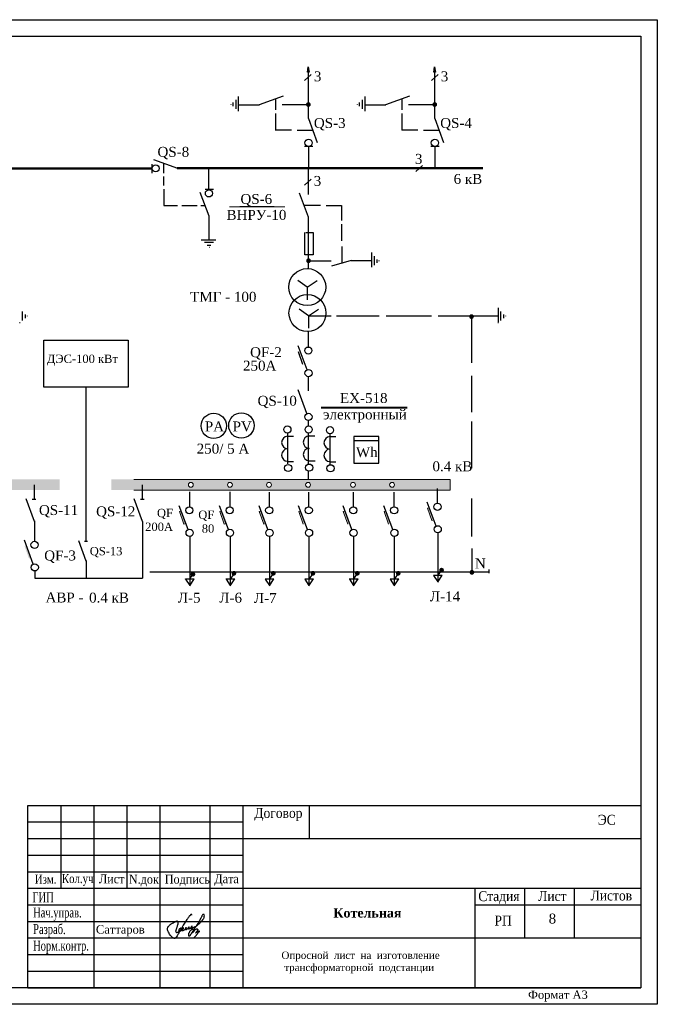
# Model space of a CAD drawing. Extents: x 352696 to 405256, y 4162769 to 4241487.
# Tile 2 of 148: x 404364 to 404557, y 4237698 to 4237995. Entities that reach past the tile are written whole.
import ezdxf

# ---------------------------------------------------------------- set-up
doc = ezdxf.new("R2010")
doc.units = 0
doc.header["$LTSCALE"] = 0.5
doc.header["$MEASUREMENT"] = 0
doc.layers.add('0 @ 1', color=7, linetype='Continuous')
doc.layers.add('Прект', color=7, linetype='Continuous', true_color=0x000000)
for name, color, linetype, lineweight in [('РАЗМЕРЫ ВНУТР', 7, 'Continuous', 25), ('РАЗМЕРЫ ВНУТР @ 1', 7, 'Continuous', 25), ('Свет', 1, 'Continuous', 70), ('ТЕКСТ', 7, 'Continuous', 30), ('эл.сети', 130, 'Continuous', 30)]:
    doc.layers.add(name, color=color, linetype=linetype, lineweight=lineweight)
doc.styles.add('seviyorum', font='times.ttf')
doc.styles.add('style2', font='times.ttf')
doc.styles.add('TIEMS', font='times.ttf')
doc.styles.add('Times 2.5', font='times.ttf', dxfattribs={"height": 2.5})
doc.styles.add('Times 300', font='times.ttf', dxfattribs={"height": 300})
doc.styles.add('Times New Roman', font='times.ttf')

# ---------------------------------------------------------------- blocks, each defined once
blk = doc.blocks.new('А3')
at = {"lineweight": 25}
for points in [[(-7137122, 3112128), (-7095122, 3112128), (-7095122, 3082428), (-7137122, 3082428)], [(-7135122, 3111628), (-7095622, 3111628), (-7095622, 3082928), (-7135122, 3082928)]]:
    blk.add_lwpolyline(points, close=True, dxfattribs=at)
at = {"ltscale": 100, "insert": (-7098122, 3082678), "char_height": 250, "attachment_point": 5, "style": 'TIEMS'}
blk.add_mtext_dynamic_manual_height_columns('Формат А3', width=1841.86, gutter_width=1500, heights=[0], dxfattribs=at)
blk = doc.blocks.new('Имзо')
at = {"color": 5}
blk.add_open_spline([(1171.1, 1083.9), (1171.2, 1084.1), (1171.2, 1084.3), (1170.9, 1084.6), (1170.5, 1084.8), (1170, 1084.4), (1169.4, 1084), (1168.9, 1083.3), (1168.1, 1082.4), (1167.2, 1081.3), (1166.1, 1079.7), (1164.9, 1077.9), (1163.7, 1075.8), (1162.2, 1073.6), (1160.9, 1071.5), (1159.5, 1069.1), (1158.1, 1066.7), (1156.8, 1064.1), (1155.5, 1062), (1154.4, 1060.3), (1153.3, 1058.9), (1152.5, 1057.8), (1151.5, 1057.3), (1150.4, 1057.7), (1149.1, 1058.8), (1147.3, 1060.2), (1146.3, 1062.1), (1145.1, 1063.8), (1144.4, 1065.1), (1143.9, 1066.4), (1143.4, 1067.5), (1143.4, 1069.2), (1144.4, 1070.8), (1145.6, 1072.3), (1147, 1073.4), (1148.5, 1074.4), (1150.2, 1075.5), (1151.8, 1076.3), (1153.2, 1076.9), (1153.9, 1077.2), (1154.8, 1077.4), (1155.4, 1076.4), (1155.4, 1075.6), (1155.3, 1074.7), (1155.2, 1073.5), (1154.8, 1072.1), (1154.5, 1070.8), (1154.1, 1069.8), (1153.8, 1068.6), (1153.4, 1067.6), (1153.1, 1066.6), (1152.8, 1065.8), (1152.9, 1064.8), (1153.9, 1064.1), (1155.1, 1064.5), (1156.3, 1064.9), (1157.5, 1065.6), (1158.3, 1066.3), (1159, 1067), (1159.2, 1067.8), (1159.3, 1068.5), (1158.7, 1069.2), (1157.7, 1068.8), (1157, 1068.2), (1156.6, 1067.4), (1156.3, 1066.7), (1156.1, 1065.9), (1156.9, 1065.2), (1158.1, 1066), (1159.3, 1066.6), (1160.5, 1067.4), (1161.2, 1068.1), (1161.7, 1068.6), (1161.7, 1069), (1161.6, 1069.4), (1161.2, 1069.4), (1160.8, 1069.3), (1160.5, 1068.8), (1160.2, 1068.4), (1159.9, 1067.9), (1159.9, 1067.3), (1159.8, 1066.8), (1160.2, 1066.3), (1160.9, 1066.5), (1161.7, 1066.8), (1162.8, 1067.4), (1163.8, 1068), (1164.5, 1068.6), (1164.9, 1069), (1165.2, 1069.3), (1164.9, 1069.8), (1164.5, 1069.7), (1164.1, 1069.4), (1164, 1069.1), (1163.6, 1068.6), (1163.8, 1067.5), (1165.2, 1067.8), (1166, 1068.3), (1166.7, 1068.6), (1167.2, 1068.9), (1167.7, 1069.2), (1168, 1069.5), (1168.3, 1069.7), (1168.3, 1070.1), (1168.1, 1070.4), (1167.6, 1070.6), (1167.2, 1070.2), (1167, 1069.7), (1166.9, 1069.2), (1167.1, 1068.6), (1167.7, 1068.4), (1168.3, 1068.5), (1168.8, 1068.7), (1169.2, 1069), (1169.8, 1069.2), (1170.3, 1069.6), (1170.8, 1069.8), (1171.1, 1070.2), (1171.5, 1070.4), (1171.5, 1070.8), (1171.6, 1071.3), (1171, 1071.2), (1170.8, 1070.8), (1170.3, 1070.4), (1170.1, 1069.9), (1170, 1069.4), (1170.1, 1069.1), (1170.4, 1068.8), (1170.9, 1068.9), (1171.4, 1069.2), (1172.1, 1069.5), (1172.7, 1069.9), (1173.5, 1070.2), (1174.2, 1070.6), (1175, 1071), (1176.1, 1071.6), (1177.5, 1072.4), (1178.7, 1073.5), (1180, 1074.6), (1181.1, 1075.7), (1182.2, 1076.9), (1183, 1078.1), (1184, 1079.1), (1184.6, 1080.1), (1185.3, 1081.3), (1185.3, 1082.5), (1185.4, 1083.6), (1185.2, 1084.5), (1184.5, 1084.9), (1183.7, 1084.7), (1183.2, 1084), (1182.6, 1083), (1182, 1081.8), (1181.1, 1080.2), (1180.3, 1078.4), (1179.3, 1076.7), (1178.6, 1075.2), (1177.8, 1074), (1177, 1073), (1176.5, 1071.9), (1175.7, 1071.1), (1175.2, 1070.1), (1174.6, 1069.3), (1173.8, 1068.2), (1173.2, 1067), (1172.6, 1066.1), (1172.2, 1065.5), (1171.8, 1065), (1171.3, 1064.4), (1171, 1063.6), (1170.4, 1062.8), (1169.9, 1062), (1169.4, 1061.2), (1169, 1060.6), (1168.7, 1060.2), (1168.3, 1059.8), (1167.8, 1060.3), (1167.6, 1061), (1167.7, 1061.9), (1167.8, 1062.9), (1168.1, 1063.8), (1168.6, 1064.7), (1169, 1065.6), (1169.5, 1066.4), (1170.3, 1067), (1170.9, 1067.6), (1171.7, 1067.9), (1172.5, 1068.2), (1173.2, 1068.2), (1174, 1068), (1174, 1067.2), (1174, 1066.5), (1173.6, 1065.8), (1173.2, 1065.3), (1172.9, 1064.8), (1172.5, 1064.4), (1172.1, 1064.1), (1171.6, 1063.8), (1171.6, 1064.9), (1172.4, 1065.2), (1172.9, 1065.9), (1173.4, 1066.3), (1173.8, 1066.7), (1174.4, 1067.2), (1175.1, 1067.7), (1175.9, 1068), (1176.5, 1068.3), (1177.2, 1068.5), (1177.6, 1068.1), (1177.8, 1067.8), (1178, 1067.3), (1177.7, 1066.8), (1177.4, 1066.2), (1177.1, 1065.6), (1176.7, 1065.1), (1176.3, 1064.7), (1176.1, 1064.3), (1175.7, 1064.1), (1175.3, 1063.4), (1176.4, 1064.2), (1176.9, 1064.6), (1177.7, 1065), (1178.1, 1065.5), (1178.6, 1065.7), (1179, 1065.9), (1179.4, 1066.1), (1179.6, 1065.6), (1179.4, 1065.3), (1179.2, 1064.9), (1178.9, 1064.5), (1178.3, 1064), (1177.8, 1063.3), (1177.1, 1062.3), (1176.3, 1061.5), (1175.7, 1060.6), (1175.1, 1059.9), (1174.6, 1059.1), (1174, 1058.6), (1173.8, 1058.2), (1173.8, 1058.2)], degree=3, knots=[0, 0, 0, 0, 0.513448, 0.778442, 1.104661, 1.704776, 2.452288, 3.45026, 4.324221, 5.947189, 7.813706, 10.086697, 12.416961, 15.084433, 18.013444, 19.930478, 23.226491, 26.538854, 28.582206, 30.510688, 32.78655, 33.889821, 34.643612, 35.656301, 37.257657, 39.781515, 42.375023, 43.560099, 45.9476, 46.941841, 47.767292, 49.564283, 51.675996, 53.262317, 55.2939, 56.95896, 58.79076, 61.326017, 62.413148, 63.084418, 63.878144, 64.720464, 66.023899, 66.222465, 67.487815, 69.680005, 70.444245, 71.673472, 72.848295, 74.105126, 74.94512, 75.912346, 76.736311, 77.698008, 79.003768, 80.281432, 81.605861, 82.813812, 83.664349, 84.504922, 85.074787, 85.799177, 86.742401, 87.819462, 88.673482, 89.415056, 90.21756, 90.733173, 92.042692, 93.77869, 95.204299, 96.256932, 96.685701, 97.162976, 97.450585, 97.80414, 98.243933, 98.660495, 99.209233, 99.913193, 100.436068, 100.907806, 101.32112, 101.958786, 102.795823, 104.16382, 105.540878, 106.28524, 106.753115, 107.246352, 107.575339, 108.017534, 108.471017, 108.807397, 109.213417, 110.179303, 111.257909, 112.601544, 113.10194, 113.790857, 114.31637, 114.690476, 115.029799, 115.380504, 115.694795, 116.157893, 116.641327, 117.21885, 117.657806, 118.307804, 118.946395, 119.406099, 119.996636, 120.533035, 121.049928, 121.752832, 122.362533, 122.775697, 123.14845, 123.551347, 123.960934, 124.293112, 124.810641, 125.428713, 126.106175, 126.437823, 126.833139, 127.128989, 127.632689, 128.194828, 128.976292, 129.709658, 130.603096, 131.404911, 132.114243, 133.326193, 135.129377, 136.959238, 138.347922, 140.082276, 141.639056, 143.243221, 144.25244, 145.980999, 146.768782, 148.214309, 149.370132, 150.185538, 150.858223, 151.610615, 152.421286, 153.496928, 154.941798, 156.653623, 158.748371, 161.045054, 162.367963, 163.886023, 165.324138, 166.052919, 167.666871, 168.409371, 169.617499, 170.688812, 172.289568, 173.638016, 173.929032, 174.60896, 175.395587, 176.326184, 177.139483, 178.342116, 179.136178, 179.881286, 180.559012, 180.797198, 181.344394, 182.130694, 183.09232, 183.924489, 185.11666, 186.029941, 186.98736, 188.004267, 188.880669, 189.776591, 190.640965, 191.418162, 192.300139, 192.836482, 193.572754, 194.359274, 195.059248, 195.645757, 196.275825, 196.836434, 197.393473, 197.744916, 198.313761, 199.39963, 200.284077, 200.888029, 201.308358, 202.088544, 203.10639, 203.833779, 204.650868, 205.260503, 205.631492, 206.120942, 206.589442, 207.122884, 207.8584, 208.550206, 209.164504, 209.697645, 210.169548, 210.617603, 210.967838, 211.831922, 212.736155, 213.508345, 214.127393, 214.694869, 215.099289, 215.513221, 215.820459, 216.227676, 216.640543, 217.201282, 217.755805, 218.854347, 219.841286, 221.395423, 222.281114, 223.091839, 224.118174, 225.015842, 225.33663, 225.33663, 225.33663, 225.33663], dxfattribs=at)
blk = doc.blocks.new('пыпвып')
at = {"color": 0, "lineweight": 30, "ltscale": 50}
for p, q in [((3576.11, 1026.25), (3576.11, 1081.25)), ((3576.11, 1081.25), (3761.11, 1081.25)), ((3596.11, 1026.25), (3596.11, 1081.25)), ((3616.11, 1026.25), (3616.11, 1081.25)), ((3631.11, 1026.25), (3631.11, 1081.25)), ((3641.11, 1026.25), (3641.11, 1081.25)), ((3661.11, 1071.34), (3661.11, 1081.25)), ((3761.11, 1081.25), (3761.11, 1026.25)), ((3576.11, 1061.25), (3641.11, 1061.25)), ((3576.11, 1056.25), (3641.11, 1056.25)), ((3711.11, 1051.25), (3761.11, 1051.25)), ((3761.11, 1026.25), (3576.11, 1026.25))]:
    blk.add_line(p, q, dxfattribs=at)
at = {"color": 0}
for p, q in [((3576.11, 1076.25), (3641.11, 1076.25)), ((3576.11, 1071.25), (3641.11, 1071.25)), ((3576.11, 1066.25), (3641.11, 1066.25)), ((3576.11, 1051.25), (3641.11, 1051.25)), ((3576.11, 1046.25), (3641.11, 1046.25)), ((3576.11, 1041.25), (3641.11, 1041.25)), ((3576.11, 1036.25), (3641.11, 1036.25)), ((3576.11, 1031.25), (3641.11, 1031.25))]:
    blk.add_line(p, q, dxfattribs=at)
at = {"color": 0, "lineweight": 30, "ltscale": 50}
for points in [[(3586.11, 1081.25), (3586.11, 1056.25)], [(3606.11, 1056.25), (3606.11, 1081.25)], [(3641.11, 1071.25), (3761.11, 1071.25)], [(3641.11, 1056.25), (3761.11, 1056.25)], [(3711.11, 1026.25), (3711.11, 1056.25)], [(3726.11, 1041.25), (3726.11, 1056.25)], [(3741.11, 1041.25), (3741.11, 1056.25)], [(3641.11, 1041.25), (3761.11, 1041.25)]]:
    blk.add_lwpolyline(points, dxfattribs=at)
at = {"xscale": 0.2663785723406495, "yscale": 0.2663785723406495, "zscale": 0.2663785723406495}
blk.add_blockref('Имзо', (3313.64, 759.42), dxfattribs=at)
at = {"color": 0, "style": 'seviyorum'}
for s, height, width, p in [('Договор', 3, 0.9, (3644.48, 1077.47)), ('ЭС', 3, 0.9, (3748.14, 1075.4)), ('Изм.', 2.7, 0.8, (3578.23, 1057.65)), ('Кол.уч', 2.7, 0.8, (3586.4, 1057.83)), ('Лист', 2.7, 0.9, (3597.59, 1057.74)), ('N.док', 2.7, 0.9, (3606.62, 1057.63)), ('Подпись', 2.7, 0.9, (3617.45, 1057.66)), ('Дата', 2.7, 0.9, (3632.41, 1057.78)), ('Стадия', 3, 0.9, (3712.07, 1052.37)), ('Лист', 3, 0.9, (3730.15, 1052.41)), ('Листов', 3, 0.9, (3745.99, 1052.57)), ('РП', 3, 0.9, (3716.96, 1045.02))]:
    blk.add_text(s, height=height, dxfattribs=dict(at, width=width)).set_placement(p)
at = {"color": 0, "lineweight": 30, "style": 'TIEMS', "width": 0.7}
for s, p in [('ГИП', (3577.51, 1052.01)), ('Нач.управ.', (3577.71, 1047.44)), ('Разраб.', (3577.71, 1042.44)), ('Норм.контр.', (3577.71, 1037.44))]:
    blk.add_text(s, height=3, dxfattribs=at).set_placement(p)
at = {"color": 0, "linetype": 'ByBlock', "insert": (3596.67, 1045.08), "char_height": 2.5, "width": 29.1808, "attachment_point": 1, "style": 'Times New Roman'}
blk.add_mtext('Саттаров', dxfattribs=at)
at = {"layer": 'Прект', "color": 18, "lineweight": 80, "true_color": 0x000000, "insert": (3674.38, 1050.23, -366.29), "char_height": 2.8, "width": 69.6499, "attachment_point": 2, "rotation": 0.0177, "line_spacing_factor": 0.941835, "style": 'seviyorum'}
blk.add_mtext('        {\\fTimes New Roman|b1|i0|c204|p18;\\C7;Котельная} ', dxfattribs=at)

msp = doc.modelspace()

# ---------------------------------------------------------------- hatches: boundary and pattern name
at = {"lineweight": 25, "transparency": 33554687}
h = msp.add_hatch(color=0, dxfattribs=at)
h.paths.add_polyline_path([(404451.6024, 4237981.2761), (404451.6016, 4237981.2818), (404451.3762, 4237979.676), (404451.372, 4237979.6355), (404451.6024, 4237979.6355)])
h.paths.add_polyline_path([(404451.6024, 4237981.2761), (404451.6024, 4237979.6355), (404451.8445, 4237979.6355)])
h = msp.add_hatch(color=0, dxfattribs=at)
h.paths.add_polyline_path([(404489.7367, 4237981.2761), (404489.7358, 4237981.2818), (404489.5105, 4237979.676), (404489.5062, 4237979.6355), (404489.7367, 4237979.6355)])
h.paths.add_polyline_path([(404489.7367, 4237981.2761), (404489.7367, 4237979.6355), (404489.9788, 4237979.6355)])
at = {"lineweight": 20, "ltscale": 30, "transparency": 33554687}
h = msp.add_hatch(color=0, dxfattribs=at)
edge = h.paths.add_edge_path()
edge.add_arc((404451.6229, 4237969.8828), 0.7168, 0, 360)
h = msp.add_hatch(color=0, dxfattribs=at)
edge = h.paths.add_edge_path()
edge.add_arc((404489.7572, 4237969.8828), 0.7168, 0, 360)
h = msp.add_hatch(color=0, dxfattribs=at)
edge = h.paths.add_edge_path()
edge.add_arc((404451.6661, 4237922.7752), 0.7168, 0, 360)
h = msp.add_hatch(color=0, dxfattribs=at)
edge = h.paths.add_edge_path()
edge.add_arc((404500.8592, 4237905.917), 0.7168, 0, 360)
h = msp.add_hatch(color=0, dxfattribs=at)
h.paths.add_polyline_path([(404376.5941, 4237856.815), (404257.5044, 4237856.815), (404257.5044, 4237853.5806), (404376.5941, 4237853.5806)])
edge = h.paths.add_edge_path(flags=16)
edge.add_arc((404274.739, 4237855.161), 0.7358, -180, 0, ccw=False)
edge.add_arc((404274.739, 4237855.161), 0.7358, 0, 180, ccw=False)
edge = h.paths.add_edge_path(flags=16)
edge.add_arc((404286.5226, 4237855.161), 0.7358, -180, 0, ccw=False)
edge.add_arc((404286.5226, 4237855.161), 0.7358, 0, 180, ccw=False)
edge = h.paths.add_edge_path(flags=16)
edge.add_arc((404298.3266, 4237855.161), 0.7358, -180, 0, ccw=False)
edge.add_arc((404298.3266, 4237855.161), 0.7358, 0, 180, ccw=False)
edge = h.paths.add_edge_path(flags=16)
edge.add_arc((404310.1102, 4237855.161), 0.7358, -180, 0, ccw=False)
edge.add_arc((404310.1102, 4237855.161), 0.7358, 0, 180, ccw=False)
edge = h.paths.add_edge_path(flags=16)
edge.add_arc((404323.6582, 4237855.161), 0.7358, -180, 0, ccw=False)
edge.add_arc((404323.6582, 4237855.161), 0.7358, 0, 180, ccw=False)
edge = h.paths.add_edge_path(flags=16)
edge.add_arc((404335.4632, 4237855.161), 0.7358, -180, 0, ccw=False)
edge.add_arc((404335.4632, 4237855.161), 0.7358, 0, 180, ccw=False)
h = msp.add_hatch(color=0, dxfattribs=at)
h.paths.add_polyline_path([(404494.4382, 4237856.815), (404392.1498, 4237856.815), (404392.1498, 4237853.5806), (404494.4382, 4237853.5806)])
edge = h.paths.add_edge_path(flags=16)
edge.add_arc((404416.1617, 4237855.161), 0.7358, -180, 0, ccw=False)
edge.add_arc((404416.1617, 4237855.161), 0.7358, 0, 180, ccw=False)
edge = h.paths.add_edge_path(flags=16)
edge.add_arc((404427.9453, 4237855.161), 0.7358, -180, 0, ccw=False)
edge.add_arc((404427.9453, 4237855.161), 0.7358, 0, 180, ccw=False)
edge = h.paths.add_edge_path(flags=16)
edge.add_arc((404439.7493, 4237855.161), 0.7358, -180, 0, ccw=False)
edge.add_arc((404439.7493, 4237855.161), 0.7358, 0, 180, ccw=False)
edge = h.paths.add_edge_path(flags=16)
edge.add_arc((404451.5329, 4237855.161), 0.7358, -180, 0, ccw=False)
edge.add_arc((404451.5329, 4237855.161), 0.7358, 0, 180, ccw=False)
edge = h.paths.add_edge_path(flags=16)
edge.add_arc((404465.0809, 4237855.161), 0.7358, -180, 0, ccw=False)
edge.add_arc((404465.0809, 4237855.161), 0.7358, 0, 180, ccw=False)
edge = h.paths.add_edge_path(flags=16)
edge.add_arc((404476.8859, 4237855.161), 0.7358, 0, 360)
for points in [[(404413.2368, 4237847.2346), (404412.6935, 4237847.0854), (404414.0348, 4237843.3205), (404414.6125, 4237843.537)], [(404425.41, 4237847.2346), (404424.8667, 4237847.0854), (404426.2081, 4237843.3205), (404426.7858, 4237843.537)], [(404437.3467, 4237847.2346), (404436.8033, 4237847.0854), (404438.1447, 4237843.3205), (404438.7224, 4237843.537)], [(404449.2833, 4237847.2346), (404448.74, 4237847.0854), (404450.0813, 4237843.3205), (404450.659, 4237843.537)], [(404462.7137, 4237847.2346), (404462.1704, 4237847.0854), (404463.5118, 4237843.3205), (404464.0895, 4237843.537)], [(404475.041, 4237847.2346), (404474.4977, 4237847.0854), (404475.839, 4237843.3205), (404476.4167, 4237843.537)], [(404488.1298, 4237848.3128), (404487.5865, 4237848.1636), (404488.9278, 4237844.3988), (404489.5055, 4237844.6152)], [(404366.5134, 4237836.813), (404365.9701, 4237836.6637), (404367.3114, 4237832.8989), (404367.8891, 4237833.1153)]]:
    msp.add_hatch(color=0, dxfattribs=at).paths.add_polyline_path(points)
h = msp.add_hatch(color=0, dxfattribs=at)
edge = h.paths.add_edge_path()
edge.add_arc((404416.7778, 4237828.194), 0.7168, 0, 360)
h = msp.add_hatch(color=0, dxfattribs=at)
edge = h.paths.add_edge_path()
edge.add_arc((404429.14, 4237828.4916), 0.7168, 0, 360)
h = msp.add_hatch(color=0, dxfattribs=at)
edge = h.paths.add_edge_path()
edge.add_arc((404441.0393, 4237828.4908), 0.7168, 0, 360)
h = msp.add_hatch(color=0, dxfattribs=at)
edge = h.paths.add_edge_path()
edge.add_arc((404452.9759, 4237828.4908), 0.7168, 0, 360)
h = msp.add_hatch(color=0, dxfattribs=at)
edge = h.paths.add_edge_path()
edge.add_arc((404466.4064, 4237828.4908), 0.7168, 0, 360)
h = msp.add_hatch(color=0, dxfattribs=at)
edge = h.paths.add_edge_path()
edge.add_arc((404478.7336, 4237828.4908), 0.7168, 0, 360)
h = msp.add_hatch(color=0, dxfattribs=at)
edge = h.paths.add_edge_path()
edge.add_arc((404491.8236, 4237829.4408), 0.7168, 0, 360)
h = msp.add_hatch(color=0, dxfattribs=at)
edge = h.paths.add_edge_path()
edge.add_arc((404500.9784, 4237828.7819), 0.7168, 0, 360)

# ---------------------------------------------------------------- linework, layer by layer
at = {"color": 0, "lineweight": 25, "transparency": 33554687}
for p, q in [((404451.372, 4237979.6355), (404451.3763, 4237979.6763)), ((404451.8445, 4237979.6355), (404451.372, 4237979.6355)), ((404451.3754, 4237979.6698), (404451.6016, 4237981.2818)), ((404451.6016, 4237981.2818), (404451.8445, 4237979.6355)), ((404489.5062, 4237979.6355), (404489.5105, 4237979.6763)), ((404489.9788, 4237979.6355), (404489.5062, 4237979.6355)), ((404489.5096, 4237979.6698), (404489.7358, 4237981.2818)), ((404489.7358, 4237981.2818), (404489.9788, 4237979.6355)), ((404368.2937, 4237850.83), (404369.357, 4237850.83)), ((404400.9857, 4237850.83), (404402.0489, 4237850.83))]:
    msp.add_line(p, q, dxfattribs=at)
at = {"color": 0, "lineweight": 20, "ltscale": 30, "transparency": 33554687}
for p, q in [((404427.8253, 4237939.0758), (404444.4689, 4237939.0758)), ((404430.9432, 4237939.0853), (404441.296, 4237939.0853)), ((404364.4892, 4237904.2141), (404364.4892, 4237903.9664)), ((404508.8718, 4237904.2141), (404508.8718, 4237903.9664)), ((404465.3233, 4237869.4383), (404465.3233, 4237869.736)), ((404398.927, 4237856.815), (404494.4382, 4237856.815)), ((404494.4382, 4237856.815), (404494.4382, 4237853.5806)), ((404494.4382, 4237853.5806), (404398.927, 4237853.5806)), ((404412.6935, 4237847.0854), (404413.2368, 4237847.2346)), ((404414.0348, 4237843.3205), (404412.6935, 4237847.0854)), ((404424.8667, 4237847.0854), (404425.41, 4237847.2346)), ((404426.2081, 4237843.3205), (404424.8667, 4237847.0854)), ((404436.8033, 4237847.0854), (404437.3467, 4237847.2346)), ((404438.1447, 4237843.3205), (404436.8033, 4237847.0854)), ((404448.74, 4237847.0854), (404449.2833, 4237847.2346)), ((404450.0813, 4237843.3205), (404448.74, 4237847.0854)), ((404462.1704, 4237847.0854), (404462.7137, 4237847.2346)), ((404463.5118, 4237843.3205), (404462.1704, 4237847.0854)), ((404474.4977, 4237847.0854), (404475.041, 4237847.2346)), ((404475.839, 4237843.3205), (404474.4977, 4237847.0854)), ((404487.5865, 4237848.1636), (404488.1298, 4237848.3128)), ((404488.9278, 4237844.3988), (404487.5865, 4237848.1636)), ((404414.6125, 4237843.537), (404414.0348, 4237843.3205)), ((404426.7858, 4237843.537), (404426.2081, 4237843.3205)), ((404438.7224, 4237843.537), (404438.1447, 4237843.3205)), ((404489.5055, 4237844.6152), (404488.9278, 4237844.3988))]:
    msp.add_line(p, q, dxfattribs=at)
at = {"color": 0, "lineweight": 25}
msp.add_line((404384.0386, 4237838.1992), (404384.9955, 4237838.1992), dxfattribs=at)
at = {"ltscale": 2}
for p in [(404551.9384, 4237758.4765), (404366.9384, 4237703.4765)]:
    msp.add_line(p, (404551.9384, 4237703.4765), dxfattribs=at)
at = {"color": 250, "lineweight": 50, "flags": 128}
for points in [[(404360.1722, 4237950.6079), (404404.4901, 4237950.5522)], [(404412.0663, 4237950.6576), (404504.3091, 4237950.6576)]]:
    msp.add_lwpolyline(points, dxfattribs=at)
at = {"color": 0, "lineweight": 20, "ltscale": 30, "transparency": 33554687}
for centre in [(404416.1617, 4237855.161), (404427.9453, 4237855.161), (404439.7493, 4237855.161), (404451.5329, 4237855.161), (404465.0809, 4237855.161), (404476.8859, 4237855.161)]:
    msp.add_circle(centre, 0.7358, dxfattribs=at)
at = {"layer": 'РАЗМЕРЫ ВНУТР', "color": 0, "linetype": 'Continuous', "lineweight": 40, "ltscale": 1.5, "transparency": 33554687}
msp.add_line((404455.4997, 4237878.4843), (404481.4558, 4237878.4843), dxfattribs=at)
at = {"layer": 'Свет', "color": 0, "linetype": 'ByBlock', "lineweight": 30, "ltscale": 3.5, "transparency": 33554687}
for centre in [(404451.6761, 4237958.3327), (404489.8104, 4237958.3327), (404405.5413, 4237950.6363), (404421.6057, 4237943.0826), (404451.6015, 4237895.6644), (404451.6746, 4237888.876), (404451.6411, 4237875.6704), (404445.2815, 4237871.8722), (404451.7136, 4237871.8722), (404458.1535, 4237871.6691), (404445.5156, 4237860.2576), (404451.854, 4237860.365), (404458.2939, 4237860.1619), (404415.7021, 4237847.4817), (404427.8754, 4237847.4817), (404439.812, 4237847.4817), (404451.7486, 4237847.4817), (404465.1791, 4237847.4817), (404477.5063, 4237847.4817), (404490.5951, 4237848.5599), (404490.6682, 4237841.7714), (404415.7752, 4237840.6932), (404427.9485, 4237840.6932), (404439.8851, 4237840.6932), (404451.8217, 4237840.6932), (404465.2522, 4237840.6932), (404477.5794, 4237840.6932), (404368.9787, 4237837.06), (404369.0518, 4237830.2715)]:
    msp.add_circle(centre, 1.0811, dxfattribs=at)
at = {"layer": 'эл.сети', "color": 0, "ltscale": 1000, "transparency": 33554687}
for p, q in [((404451.6024, 4237981.2935), (404451.6024, 4237965.6658)), ((404489.7367, 4237981.2935), (404489.7367, 4237965.6658)), ((404450.4706, 4237977.1309), (404452.5106, 4237978.9177)), ((404488.7706, 4237977.1309), (404490.8106, 4237978.9177)), ((404428.9284, 4237969.4068), (404428.9284, 4237970.4598)), ((404429.7939, 4237968.5601), (404429.7939, 4237971.2719)), ((404430.5794, 4237967.8422), (404430.5794, 4237972.261)), ((404436.873, 4237969.857), (404444.0835, 4237972.5397)), ((404441.6759, 4237971.6439), (404441.6759, 4237968.3151)), ((404467.0626, 4237969.4068), (404467.0626, 4237970.4598)), ((404467.9281, 4237968.5601), (404467.9281, 4237971.2719)), ((404468.7137, 4237967.8422), (404468.7137, 4237972.261)), ((404475.0072, 4237969.857), (404482.2177, 4237972.5397)), ((404479.8102, 4237971.6439), (404479.8102, 4237968.3151)), ((404428.3552, 4237969.7754), (404428.3552, 4237969.908)), ((404430.5794, 4237969.8406), (404436.8681, 4237969.8406)), ((404443.668, 4237969.8916), (404451.9835, 4237969.8916)), ((404466.4894, 4237969.7754), (404466.4894, 4237969.908)), ((404468.7137, 4237969.8406), (404475.0024, 4237969.8406)), ((404481.8023, 4237969.8916), (404490.1177, 4237969.8916)), ((404441.6759, 4237967.1675), (404441.6759, 4237962.1602)), ((404451.6187, 4237965.661), (404454.3014, 4237958.4505)), ((404479.8102, 4237967.1675), (404479.8102, 4237962.1602)), ((404489.753, 4237965.661), (404492.4357, 4237958.4505)), ((404441.6453, 4237962.275), (404446.5533, 4237962.275)), ((404448.224, 4237962.1707), (404452.8187, 4237962.1707)), ((404479.7796, 4237962.275), (404484.6875, 4237962.275)), ((404486.3583, 4237962.1707), (404490.953, 4237962.1707)), ((404452.9624, 4237957.1966), (404450.447, 4237957.1966)), ((404451.6534, 4237957.2518), (404451.6534, 4237950.5505)), ((404491.0967, 4237957.1966), (404488.5813, 4237957.1966)), ((404489.7876, 4237957.2518), (404489.7876, 4237950.5505)), ((404404.8767, 4237953.322), (404412.1188, 4237950.7256)), ((404404.4901, 4237949.1963), (404404.4901, 4237951.9081)), ((404408.0035, 4237949.2064), (404408.0035, 4237952.2125)), ((404421.6193, 4237944.1636), (404421.6193, 4237951.0226)), ((404451.6363, 4237942.7072), (404451.6363, 4237951.0227)), ((404484.0496, 4237949.6676), (404486.0896, 4237951.4543)), ((404408.0063, 4237945.4845), (404408.0063, 4237948.1963)), ((404450.431, 4237945.5909), (404452.471, 4237947.3777)), ((404408.0451, 4237944.3925), (404408.0451, 4237939.4532)), ((404422.945, 4237944.2402), (404420.4296, 4237944.2402)), ((404421.6539, 4237936.1751), (404418.9712, 4237943.3856)), ((404451.671, 4237935.9122), (404448.9883, 4237943.1227)), ((404408.0451, 4237939.4532), (404412.1588, 4237939.4532)), ((404413.4553, 4237939.4601), (404418.0501, 4237939.4601)), ((404419.1812, 4237939.4645), (404420.5118, 4237939.4645)), ((404450.3975, 4237939.4931), (404455.3055, 4237939.4931)), ((404456.9762, 4237939.3887), (404461.5709, 4237939.3887)), ((404461.5709, 4237939.3887), (404461.5709, 4237934.9031)), ((404421.6702, 4237929.0121), (404421.6702, 4237936.1702)), ((404451.6873, 4237920.2797), (404451.6873, 4237935.9074)), ((404461.5709, 4237933.7555), (404461.5709, 4237928.7482)), ((404423.7008, 4237929.0121), (404419.282, 4237929.0121)), ((404450.5037, 4237924.5589), (404450.5037, 4237931.3069)), ((404450.818, 4237931.3123), (404453.0191, 4237931.3123)), ((404453.0191, 4237931.3123), (404453.0191, 4237924.5589)), ((404422.9829, 4237928.2266), (404420.2711, 4237928.2266)), ((404422.1362, 4237927.3611), (404421.0831, 4237927.3611)), ((404421.7675, 4237926.7879), (404421.635, 4237926.7879)), ((404461.6754, 4237927.0791), (404461.6754, 4237921.965)), ((404453.0191, 4237924.5589), (404450.5037, 4237924.5589)), ((404451.7133, 4237922.7598), (404458.5245, 4237922.7598)), ((404464.5831, 4237922.803), (404458.6009, 4237921.1065)), ((404464.5509, 4237922.8165), (404470.6476, 4237922.8165)), ((404470.6452, 4237925.2818), (404470.6452, 4237920.863)), ((404471.4307, 4237924.1628), (404471.4307, 4237921.451)), ((404472.3003, 4237923.1886), (404472.3003, 4237922.1356)), ((404472.8735, 4237922.8199), (404472.8735, 4237922.6874)), ((404451.279, 4237914.7757, 24875.73), (404448.4492, 4237916.7655, 24875.73)), ((404451.2844, 4237914.7709, 24875.73), (404454.282, 4237916.7764, 24875.73)), ((404451.271, 4237914.817, 24875.73), (404451.271, 4237911.0206, 24875.73)), ((404451.6588, 4237906.1452), (404448.8289, 4237908.135)), ((404451.6642, 4237906.1404), (404454.6617, 4237908.1459)), ((404508.8708, 4237908.6069), (404508.8708, 4237904.1881)), ((404365.2737, 4237907.4878), (404365.2737, 4237904.776)), ((404366.1433, 4237906.5137), (404366.1433, 4237905.4606)), ((404366.7165, 4237906.145), (404366.7165, 4237906.0124)), ((404451.5998, 4237906.1252), (404458.5279, 4237906.1252)), ((404451.6508, 4237906.1865), (404451.6508, 4237902.3901)), ((404460.1156, 4237906.1252), (404473.0334, 4237906.1252)), ((404475.0689, 4237906.1132), (404488.7662, 4237906.1132)), ((404490.8018, 4237906.1011), (404508.8708, 4237906.1011)), ((404500.8964, 4237905.6446), (404500.8964, 4237891.9562)), ((404509.6563, 4237907.4878), (404509.6563, 4237904.776)), ((404510.5259, 4237906.5137), (404510.5259, 4237905.4606)), ((404511.0991, 4237906.145), (404511.0991, 4237906.0124)), ((404451.6855, 4237896.7423), (404451.6855, 4237901.4326)), ((404451.2093, 4237889.8453), (404448.5266, 4237897.0558)), ((404449.9342, 4237891.5033), (404448.5928, 4237895.2681)), ((404451.6905, 4237883.533), (404451.6905, 4237887.795)), ((404500.8964, 4237888.0121), (404500.8964, 4237877.1079)), ((404451.1757, 4237876.6398), (404448.493, 4237883.8503)), ((404451.6552, 4237872.9517), (404451.6552, 4237874.5894)), ((404500.8964, 4237874.3239), (404500.8964, 4237860.1716)), ((404445.3277, 4237870.9773), (404445.3277, 4237861.4847)), ((404445.37, 4237869.8042), (404447.1372, 4237869.8042)), ((404451.6552, 4237861.4277), (404451.6552, 4237870.7927)), ((404451.8441, 4237869.9267), (404453.6112, 4237869.9267)), ((404458.106, 4237870.589), (404458.106, 4237861.389)), ((404458.1483, 4237869.7085), (404459.9155, 4237869.7085)), ((404465.3174, 4237869.4608), (404465.3174, 4237861.6666)), ((404472.8407, 4237869.7391), (404465.3409, 4237869.7391)), ((404472.8407, 4237861.6666), (404472.8407, 4237869.7391)), ((404465.3272, 4237868.5844), (404472.8356, 4237868.5844)), ((404445.3669, 4237862.2464), (404447.1476, 4237862.2464)), ((404451.8709, 4237862.3658), (404453.6516, 4237862.3658)), ((404458.1452, 4237862.1507), (404459.9259, 4237862.1507)), ((404465.3174, 4237861.6666), (404472.8407, 4237861.6666)), ((404451.6213, 4237856.7983), (404451.6213, 4237859.3093)), ((404368.8533, 4237855.1978), (404368.8533, 4237850.8213)), ((404401.4804, 4237855.1978), (404401.4804, 4237850.8213)), ((404415.6961, 4237853.0304), (404415.6961, 4237848.5627)), ((404427.8962, 4237853.0304), (404427.8962, 4237848.5625)), ((404439.7451, 4237852.9384), (404439.7451, 4237848.5607)), ((404451.6817, 4237852.9384), (404451.6817, 4237848.5607)), ((404465.1122, 4237852.9384), (404465.1122, 4237848.5607)), ((404477.4394, 4237852.9384), (404477.4394, 4237848.5607)), ((404490.5282, 4237854.0167), (404490.5282, 4237849.6389)), ((404368.9754, 4237844.1553), (404366.4429, 4237850.9619)), ((404401.6025, 4237844.1553), (404399.0701, 4237850.9619)), ((404415.3099, 4237841.6625), (404412.6272, 4237848.8731)), ((404427.4831, 4237841.6625), (404424.8004, 4237848.8731)), ((404439.4198, 4237841.6625), (404436.737, 4237848.8731)), ((404451.3564, 4237841.6625), (404448.6737, 4237848.8731)), ((404464.7869, 4237841.6625), (404462.1041, 4237848.8731)), ((404477.1141, 4237841.6625), (404474.4314, 4237848.8731)), ((404490.2029, 4237842.7408), (404487.5202, 4237849.9513)), ((404500.898, 4237851.0604), (404500.898, 4237839.609)), ((404368.9754, 4237844.299), (404368.9754, 4237838.1411)), ((404401.6025, 4237844.1553), (404401.6025, 4237826.9855)), ((404415.8182, 4237839.6129), (404415.8182, 4237824.7092)), ((404428.0183, 4237839.6143), (404428.0183, 4237824.7092)), ((404439.8672, 4237839.6122), (404439.8672, 4237824.7092)), ((404451.8038, 4237839.6122), (404451.8038, 4237824.7092)), ((404465.2343, 4237839.6122), (404465.2343, 4237824.7092)), ((404477.5615, 4237839.6122), (404477.5615, 4237824.7092)), ((404490.6503, 4237840.6905), (404490.6503, 4237825.7874)), ((404368.5865, 4237831.2409), (404365.9038, 4237838.4514)), ((404500.9631, 4237835.9653), (404500.9631, 4237828.9383)), ((404369.0391, 4237829.1905), (404369.0391, 4237826.9855)), ((404403.7614, 4237828.9383), (404506.1306, 4237828.9383)), ((404415.8242, 4237826.7964), (404416.9244, 4237828.387)), ((404428.0759, 4237826.7468), (404429.176, 4237828.3374)), ((404440.0118, 4237826.8092), (404441.1119, 4237828.3998)), ((404451.9484, 4237826.8092), (404453.0485, 4237828.3998)), ((404465.3789, 4237826.8092), (404466.479, 4237828.3998)), ((404477.7061, 4237826.8092), (404478.8062, 4237828.3998)), ((404489.3638, 4237827.8864), (404492.0231, 4237827.8864)), ((404489.4056, 4237827.777), (404490.6503, 4237825.9117)), ((404490.6503, 4237825.7874), (404492.0195, 4237827.9014)), ((404490.7949, 4237827.8875), (404491.895, 4237829.4781)), ((404506.1306, 4237829.6244), (404506.1306, 4237828.5445)), ((404369.0391, 4237826.9855), (404401.6025, 4237826.9855)), ((404414.5855, 4237826.6857), (404414.4866, 4237826.8009)), ((404414.5317, 4237826.8082), (404417.1909, 4237826.8082)), ((404414.5734, 4237826.6988), (404415.8182, 4237824.8335)), ((404415.8182, 4237824.7092), (404417.1874, 4237826.8231)), ((404426.7317, 4237826.8082), (404429.391, 4237826.8082)), ((404426.7735, 4237826.6988), (404428.0183, 4237824.8335)), ((404428.0183, 4237824.7092), (404429.3874, 4237826.8231)), ((404438.5807, 4237826.8082), (404441.24, 4237826.8082)), ((404438.6224, 4237826.6988), (404439.8672, 4237824.8335)), ((404439.8672, 4237824.7092), (404441.2364, 4237826.8231)), ((404450.5173, 4237826.8082), (404453.1766, 4237826.8082)), ((404450.5591, 4237826.6988), (404451.8038, 4237824.8335)), ((404451.8038, 4237824.7092), (404453.173, 4237826.8231)), ((404463.9478, 4237826.8082), (404466.607, 4237826.8082)), ((404463.9895, 4237826.6988), (404465.2343, 4237824.8335)), ((404465.2343, 4237824.7092), (404466.6035, 4237826.8231)), ((404476.275, 4237826.8082), (404478.9343, 4237826.8082)), ((404476.3168, 4237826.6988), (404477.5615, 4237824.8335)), ((404477.5615, 4237824.7092), (404478.9307, 4237826.8231))]:
    msp.add_line(p, q, dxfattribs=at)
at = {"layer": 'эл.сети', "color": 0, "ltscale": 1000}
for p, q in [((404384.4839, 4237884.6413), (404384.4839, 4237838.1914)), ((404384.5938, 4237832.192), (404382.3145, 4237838.3179)), ((404384.5938, 4237832.3213), (404384.5938, 4237826.9855))]:
    msp.add_line(p, q, dxfattribs=at)
msp.add_lwpolyline([(404371.7441, 4237898.7699), (404397.2236, 4237898.7699), (404397.2236, 4237884.6413), (404371.7441, 4237884.6413)], close=True, dxfattribs=at)
at = {"layer": 'эл.сети', "color": 0, "ltscale": 1000, "transparency": 33554687}
for centre, radius in [((404451.3002, 4237914.8146), 5.5752), ((404451.3378, 4237906.997), 5.5752), ((404423.0637, 4237872.955), 3.8244), ((404431.4072, 4237873.0679), 3.8244)]:
    msp.add_circle(centre, radius, dxfattribs=at)
for centre in [(404445.4546, 4237867.9141), (404451.9585, 4237868.0335), (404458.2328, 4237867.8184), (404445.4546, 4237864.1646), (404451.9585, 4237864.284), (404458.2328, 4237864.0689)]:
    msp.add_arc(centre, 1.8964, 92.853293, 267.146707, dxfattribs=at)

# ---------------------------------------------------------------- block references
at = {"xscale": 0.01, "yscale": 0.01, "zscale": 0.01}
msp.add_blockref('А3', (475508.161, 4206874.1936), dxfattribs=at)
at = {"lineweight": 30}
msp.add_blockref('пыпвып', (400790.8298, 4236677.2278), dxfattribs=at)

# ---------------------------------------------------------------- texts
at = {"ltscale": 2, "insert": (404466.9598, 4237711.0831), "char_height": 2.2, "width": 69.97, "attachment_point": 5, "style": 'Times 300'}
msp.add_mtext(' Опросной  лист  на  изготовление трансформаторной  подстанции  ', dxfattribs=at)
at = {"layer": '0 @ 1', "color": 0, "lineweight": 25, "char_height": 2.5, "style": 'Times 2.5'}
for s, width, heights, insert, attachment_point in [('ДЭС-100 кВт', 38.04016, [6.7353], (404383.4012, 4237892.7826), 5), (' QF\\P200А', 10.774231, [16.2247], (404410.7591, 4237844.5873), 6), ('QF\\P80', 10.774231, [16.2247], (404423.2244, 4237844.0516), 6)]:
    msp.add_mtext_dynamic_manual_height_columns(s, width=width, gutter_width=10, heights=heights, dxfattribs=dict(at, insert=insert, attachment_point=attachment_point))
at = {"layer": 'РАЗМЕРЫ ВНУТР', "color": 0, "linetype": 'Continuous', "lineweight": 40, "ltscale": 1.5, "transparency": 33554687, "style": 'style2'}
for s, p in [(' 3', (404452.1516, 4237976.8874)), (' 3', (404490.4516, 4237976.8874)), (' QS-3', (404452.1528, 4237962.8133)), (' QS-4', (404490.2871, 4237962.8133)), (' QS-8', (404404.9529, 4237954.1133)), (' 3', (404482.6423, 4237951.9911)), (' 3', (404452.112, 4237945.3474)), ('6 кВ', (404495.4711, 4237945.9466)), (' QS-6', (404429.9911, 4237939.9011)), (' ВНРУ-10', (404425.7924, 4237935.1057)), (' ТМГ - 100', (404414.8237, 4237910.3869)), (' QF-2', (404432.8959, 4237893.6882)), ('  250А', (404429.6305, 4237889.6161)), ('QS-10', (404436.2985, 4237879.0331)), ('ЕХ-518', (404461.1633, 4237879.8578)), ('электронный', (404456.0597, 4237874.9131)), (' РА', (404419.2382, 4237871.2933)), ('РV', (404428.7625, 4237871.2933)), ('250/ 5 А', (404417.917, 4237864.5799)), (' Wh', (404464.8535, 4237863.5172)), ('0.4 кВ', (404489.0831, 4237859.2632)), (' QS-11', (404369.1732, 4237846.0641)), ('QS-12', (404387.5559, 4237845.6652)), (' QF-3', (404370.7613, 4237832.3598)), ('N', (404501.9064, 4237829.9509)), ('АВР -', (404372.2909, 4237819.6857)), ('0.4 кВ', (404385.4411, 4237819.6425)), ('Л-5', (404412.2257, 4237819.6314)), ('Л-6', (404424.7475, 4237819.6314)), ('Л-7', (404435.1877, 4237819.5297)), ('Л-14', (404488.2928, 4237820.014))]:
    msp.add_text(s, height=3, dxfattribs=at).set_placement(p)
at = {"layer": 'РАЗМЕРЫ ВНУТР @ 1', "color": 0, "linetype": 'Continuous', "lineweight": 40, "ltscale": 1.5, "style": 'Times 2.5'}
msp.add_text(' QS-13', height=2.5, dxfattribs=at).set_placement((404384.6982, 4237833.9262))
at = {"layer": 'ТЕКСТ', "color": 7, "linetype": 'ByBlock', "lineweight": 40, "insert": (404525.2664, 4237724.3115, 482.6882), "char_height": 3, "width": 14.97, "attachment_point": 5, "style": 'Times 300'}
msp.add_mtext('8', dxfattribs=at)

doc.saveas('drawing.dxf')
